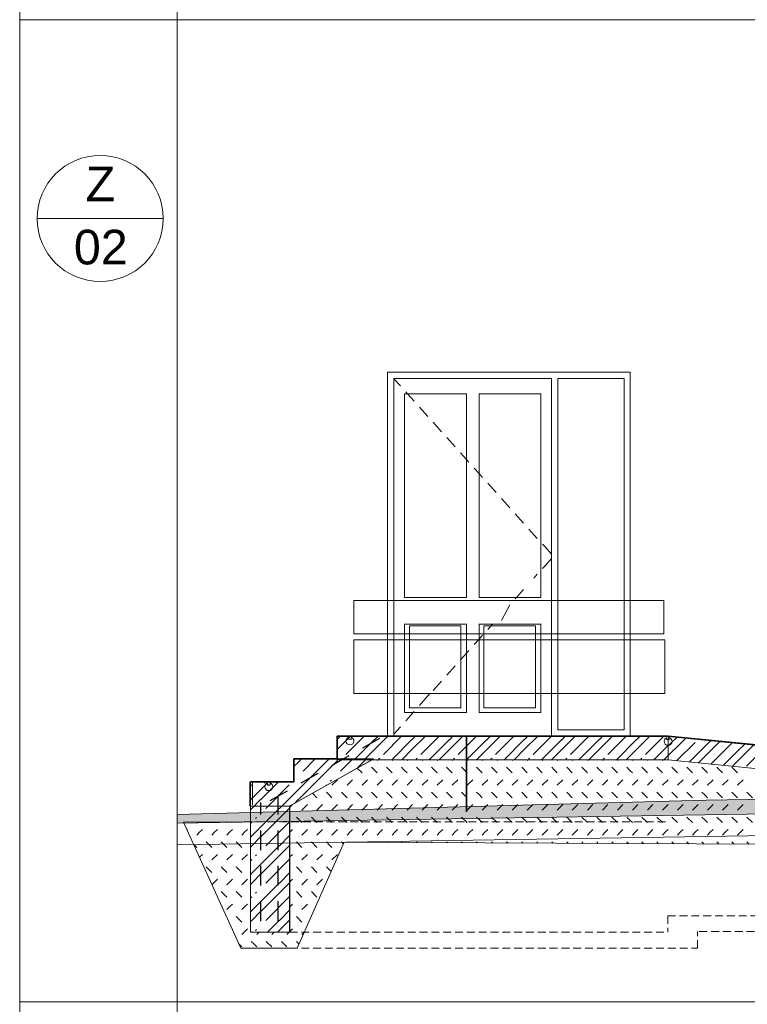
# Model space of a CAD drawing. Header units: millimetres. Extents: x 15381 to 191117, y -190522 to 367005.
# Tile 11 of 71: x 67117 to 71734, y -34551 to -28302. Entities that reach past the tile are written whole.
import ezdxf

# ---------------------------------------------------------------- set-up
doc = ezdxf.new("R2010")
doc.units = ezdxf.units.MM
doc.header["$MEASUREMENT"] = 0
doc.linetypes.add('čárkovaná 3', pattern=[75, 50, -25])
doc.linetypes.add('Čárkovaná M', pattern=[225, 125, -100])
for name, color, linetype in [('Konstrukce - nenosné', 7, 'Continuous'), ('Konstrukce - nosné', 7, 'Continuous'), ('Situace - terén', 7, 'Continuous'), ('TZB - VZT', 7, 'Continuous'), ('Výplně - Povrchové', 7, 'Continuous')]:
    doc.layers.add(name, color=color, linetype=linetype)
doc.styles.add('GENEROVANÝ_STYL_1', font='txt')

# ---------------------------------------------------------------- blocks, each defined once
blk = doc.blocks.new('*X4')
at = {"layer": 'Konstrukce - nenosné', "color": 7, "linetype": 'Continuous', "lineweight": 13}
for p, q in [((71252.9, -32889.5), (71287.7, -32854.8)), ((71316.2, -32889.5), (71345.1, -32860.6)), ((71232.3, -32910.2), (71252.9, -32889.5)), ((71232.3, -32972.7), (71315.4, -32889.5)), ((71287.3, -33004.8), (71402.6, -32889.5)), ((71434.6, -32945.4), (71490.4, -32889.5)), ((71434.6, -33007.9), (71552.9, -32889.5)), ((71490.4, -32889.5), (71503.5, -32876.5)), ((71503.1, -33026.5), (71639.5, -32890.1)), ((71553.7, -32889.5), (71561, -32882.3)), ((71672.1, -32945.4), (71719.3, -32898.2)), ((71672.1, -33007.9), (71776.1, -32903.9)), ((71727.9, -33039.2), (71855.3, -32911.8)), ((71909.6, -32945.4), (71935.2, -32919.8)), ((71909.6, -33007.9), (71991.9, -32925.5)), ((71366.5, -33012.7), (71434.6, -32944.7)), ((71582.3, -33034.4), (71672.1, -32944.7)), ((71798.1, -33056.1), (71909.6, -32944.7)), ((71965.4, -33039.2), (72071.1, -32933.5)), ((72013.9, -33077.8), (72147.1, -32944.7)), ((72147.1, -32945.4), (72151, -32941.5)), ((72147.1, -33007.9), (72207.8, -32947.2)), ((72202.9, -33039.2), (72287, -32955.2)), ((72229.7, -33099.5), (72366.1, -32963.1)), ((72384.6, -33007.9), (72423.6, -32968.9)), ((72440.4, -33039.2), (72502.8, -32976.8)), ((72445.5, -33121.2), (72582, -32984.8)), ((72622.1, -33007.9), (72639.4, -32990.5)), ((71424, -33018.5), (71434.6, -33007.9)), ((71639.8, -33040.2), (71672.1, -33007.9)), ((71855.6, -33061.9), (71909.6, -33007.9)), ((72071.4, -33083.6), (72147.1, -33007.9)), ((72287.2, -33105.3), (72384.6, -33007.9)), ((72503.7, -33126.3), (72622.1, -33007.9)), ((72677.9, -33039.2), (72718.6, -32998.5)), ((72677.9, -33126.3), (72797.8, -33006.4)), ((72741.2, -33126.3), (72855.3, -33012.2)), ((72915.4, -33039.2), (72934.4, -33020.2)), ((72915.4, -33126.3), (73013.6, -33028.1)), ((72978.7, -33126.3), (73071.1, -33033.9)), ((73152.9, -33126.3), (73229.4, -33049.8)), ((73216.2, -33126.3), (73286.9, -33055.6)), ((71935.5, -33069.1), (71942.5, -33062.1)), ((72173, -33069.1), (72180, -33062.1)), ((72410.5, -33069.1), (72417.5, -33062.1)), ((72648, -33069.1), (72655, -33062.1)), ((72885.5, -33069.1), (72892.5, -33062.1)), ((73123, -33069.1), (73130, -33062.1)), ((73360.5, -33069.1), (73366.1, -33063.5)), ((73390.4, -33126.3), (73445.3, -33071.5)), ((73453.7, -33126.3), (73502.7, -33077.2)), ((73627.9, -33126.3), (73661.1, -33093.1)), ((73691.2, -33126.3), (73718.6, -33098.9)), ((73865.4, -33126.3), (73876.9, -33114.8)), ((72502.3, -33126.9), (72502.9, -33126.3)), ((72581.5, -33134.9), (72590.1, -33126.3)), ((72661.3, -33142.9), (72677.9, -33126.3)), ((72718.1, -33148.6), (72740.4, -33126.3)), ((72797.3, -33156.5), (72827.6, -33126.3)), ((72877.2, -33164.6), (72915.4, -33126.3)), ((72933.9, -33170.3), (72977.9, -33126.3)), ((73013.1, -33178.2), (73065.1, -33126.3)), ((73092.3, -33186.2), (73097.1, -33181.4)), ((73097.1, -33182.2), (73152.9, -33126.3)), ((73149.8, -33192), (73215.4, -33126.3)), ((73228.9, -33199.9), (73302.6, -33126.3)), ((73308.1, -33207.9), (73334.6, -33181.4)), ((73334.6, -33182.2), (73390.4, -33126.3)), ((73365.6, -33213.7), (73452.9, -33126.3)), ((73444.7, -33221.6), (73540.1, -33126.3)), ((73523.9, -33229.6), (73572.1, -33181.4)), ((73572.1, -33182.2), (73627.9, -33126.3)), ((73581.4, -33235.4), (73690.4, -33126.3)), ((73660.5, -33243.3), (73777.6, -33126.3)), ((73739.7, -33251.3), (73809.6, -33181.4)), ((73809.6, -33182.2), (73865.4, -33126.3)), ((73809.6, -33244.7), (73927.9, -33126.3)), ((73876.3, -33265), (74012.9, -33128.5)), ((73928.7, -33126.3), (73934.4, -33120.6)), ((73955.5, -33273), (74047.1, -33181.4)), ((74047.1, -33182.2), (74092.7, -33136.5)), ((74047.1, -33244.7), (74149.5, -33142.2)), ((74102.9, -33275.9), (74228.7, -33150.1)), ((74175.8, -33290.1), (74231.7, -33234.3)), ((73797.2, -33257.1), (73809.6, -33244.7)), ((74001.6, -33290.1), (74047.1, -33244.7))]:
    blk.add_line(p, q, dxfattribs=at)
blk = doc.blocks.new('výplň_2_1', base_point=(0, 0))
at = {"layer": 'Konstrukce - nenosné', "color": 7, "linetype": 'Continuous', "lineweight": 13, "flags": 128}
blk.add_lwpolyline([(71232.3, -32999.2), (71232.3, -32849.2), (74231.7, -33150.4), (74231.7, -33290.1), (73979.3, -33290.1), (73979.3, -33275.4)], close=True, dxfattribs=at)
at = {"layer": 'Konstrukce - nenosné', "color": 7, "linetype": 'Continuous', "lineweight": 13}
blk.add_blockref('*X4', (0, 0), dxfattribs=at)
blk = doc.blocks.new('*X12')
at = {"layer": 'Konstrukce - nenosné', "color": 7, "linetype": 'Continuous', "lineweight": 13}
for p, q in [((69131.8, -32871.1), (69153.7, -32849.2)), ((69131.8, -32933.6), (69216.2, -32849.2)), ((69187, -32965.5), (69303.3, -32849.2)), ((69368.7, -32871.7), (69391.2, -32849.2)), ((69368.7, -32934.2), (69453.7, -32849.2)), ((69424.5, -32965.5), (69540.8, -32849.2)), ((69606.2, -32871.7), (69628.7, -32849.2)), ((69606.2, -32934.2), (69691.2, -32849.2)), ((69662, -32965.5), (69778.3, -32849.2)), ((69843.7, -32871.7), (69866.2, -32849.2)), ((69843.7, -32934.2), (69928.7, -32849.2)), ((69899.5, -32965.5), (70015.8, -32849.2)), ((70081.2, -32871.7), (70103.7, -32849.2)), ((70081.2, -32934.2), (70166.2, -32849.2)), ((70137, -32965.5), (70253.3, -32849.2)), ((70318.7, -32871.7), (70341.2, -32849.2)), ((70318.7, -32934.2), (70403.7, -32849.2)), ((70374.5, -32965.5), (70490.8, -32849.2)), ((70556.2, -32871.7), (70578.7, -32849.2)), ((70556.2, -32934.2), (70641.2, -32849.2)), ((70612, -32965.5), (70728.3, -32849.2)), ((70793.7, -32871.7), (70816.2, -32849.2)), ((70793.7, -32934.2), (70878.7, -32849.2)), ((70849.5, -32965.5), (70965.8, -32849.2)), ((71031.2, -32871.7), (71053.7, -32849.2)), ((71031.2, -32934.2), (71116.2, -32849.2)), ((71087, -32965.5), (71203.3, -32849.2)), ((69240.4, -32999.2), (69368.7, -32871)), ((69477.9, -32999.2), (69606.2, -32871)), ((69715.4, -32999.2), (69843.7, -32871)), ((69952.9, -32999.2), (70081.2, -32871)), ((70190.4, -32999.2), (70318.7, -32871)), ((70427.9, -32999.2), (70556.2, -32871)), ((70665.4, -32999.2), (70793.7, -32871)), ((70902.9, -32999.2), (71031.2, -32871)), ((71140.4, -32999.2), (71231.3, -32908.3)), ((69157.2, -32995.4), (69164.2, -32988.4)), ((69303.7, -32999.2), (69368.7, -32934.2)), ((69394.7, -32995.4), (69401.7, -32988.4)), ((69541.2, -32999.2), (69606.2, -32934.2)), ((69632.2, -32995.4), (69639.2, -32988.4)), ((69778.7, -32999.2), (69843.7, -32934.2)), ((69869.7, -32995.4), (69876.7, -32988.4)), ((70016.2, -32999.2), (70081.2, -32934.2)), ((70107.2, -32995.4), (70114.2, -32988.4)), ((70253.7, -32999.2), (70318.7, -32934.2)), ((70344.7, -32995.4), (70351.7, -32988.4)), ((70491.2, -32999.2), (70556.2, -32934.2)), ((70582.2, -32995.4), (70589.2, -32988.4)), ((70728.7, -32999.2), (70793.7, -32934.2)), ((70819.7, -32995.4), (70826.7, -32988.4)), ((70966.2, -32999.2), (71031.2, -32934.2)), ((71057.2, -32995.4), (71064.2, -32988.4)), ((71203.7, -32999.2), (71231.3, -32971.6))]:
    blk.add_line(p, q, dxfattribs=at)
blk = doc.blocks.new('výplň_4_1', base_point=(0, 0))
at = {"layer": 'Konstrukce - nenosné', "color": 7, "linetype": 'Continuous', "lineweight": 13, "flags": 128}
blk.add_lwpolyline([(69187, -32849.2), (69131.8, -32849.2), (69131.8, -32999.2), (71231.3, -32999.2), (71231.3, -32849.2), (69212, -32849.2)], close=True, dxfattribs=at)
at = {"layer": 'Konstrukce - nenosné', "color": 7, "linetype": 'Continuous', "lineweight": 13}
blk.add_blockref('*X12', (0, 0), dxfattribs=at)
blk = doc.blocks.new('*X44')
at = {"layer": 'Konstrukce - nenosné', "color": 7, "linetype": 'Continuous', "lineweight": 13}
for p, q in [((68883.5, -33015.6), (68856.8, -33042.2)), ((68905.5, -32994.2), (68883.5, -33016.3)), ((68992.6, -32994.2), (68915.5, -33071.4)), ((69079.8, -32994.2), (69002.6, -33071.4)), ((69121, -33015.6), (69065.1, -33071.4)), ((69143, -32994.2), (69121, -33016.3)), ((69230.1, -32994.2), (69153, -33071.4)), ((69317.3, -32994.2), (69260.1, -33051.4)), ((69001.8, -33071.4), (68883.5, -33189.8)), ((69065.1, -33071.4), (68883.5, -33253.1)), ((68590.1, -33158.5), (68581.8, -33166.9)), ((68696.5, -33139.2), (68646, -33189.8)), ((68759.8, -33139.2), (68646, -33253.1)), ((68827.6, -33158.5), (68678, -33308.2)), ((68857.5, -33128.6), (68856.8, -33129.4)), ((69065.1, -33158.5), (69060, -33163.6)), ((69095, -33128.6), (69088, -33135.7)), ((68646, -33189.8), (68581.8, -33254)), ((68883.5, -33189.8), (68765.1, -33308.2)), ((68646, -33252.3), (68590.1, -33308.2)), ((68831.8, -33304), (68827.6, -33308.2)), ((68883.5, -33252.3), (68859.9, -33275.9)), ((68590.1, -33308.2), (68581.8, -33316.5)), ((68620, -33365.4), (68613, -33372.4)), ((68764.3, -33308.2), (68646, -33426.6)), ((68827.6, -33308.2), (68646, -33489.8)), ((68590.1, -33395.3), (68581.8, -33403.6)), ((68646, -33426.6), (68581.8, -33490.7)), ((68827.6, -33395.3), (68678, -33544.9)), ((68646, -33489.1), (68590.1, -33544.9)), ((68831.8, -33478.2), (68765.1, -33544.9)), ((68590.1, -33544.9), (68581.8, -33553.2)), ((68764.3, -33544.9), (68646, -33663.3)), ((68827.6, -33544.9), (68646, -33726.6)), ((68831.8, -33540.7), (68827.6, -33544.9)), ((68620, -33602.1), (68613, -33609.2)), ((68590.1, -33632), (68581.8, -33640.4)), ((68646, -33663.3), (68581.8, -33727.5)), ((68827.6, -33632), (68678, -33781.7)), ((68646, -33725.8), (68590.1, -33781.7)), ((68831.8, -33715), (68765.1, -33781.7)), ((68590.1, -33781.7), (68581.8, -33790)), ((68764.3, -33781.7), (68646, -33900.1)), ((68827.6, -33781.7), (68646, -33963.3)), ((68831.8, -33777.5), (68827.6, -33781.7)), ((68590.1, -33868.8), (68581.8, -33877.1)), ((68620, -33838.9), (68613, -33845.9)), ((68827.6, -33868.8), (68678, -34018.4)), ((68646, -33900.1), (68581.8, -33964.2)), ((68646, -33962.6), (68590.1, -34018.4)), ((68831.8, -33951.7), (68765.1, -34018.4)), ((68590.1, -34018.4), (68581.8, -34026.7)), ((68764.3, -34018.4), (68688.9, -34093.9)), ((68827.6, -34018.4), (68752.2, -34093.9)), ((68831.8, -34014.2), (68827.6, -34018.4)), ((68620, -34075.6), (68613, -34082.7))]:
    blk.add_line(p, q, dxfattribs=at)
blk = doc.blocks.new('výplň_8_1', base_point=(0, 0))
at = {"layer": 'Konstrukce - nenosné', "color": 7, "linetype": 'Continuous', "lineweight": 13, "flags": 128}
blk.add_lwpolyline([(68581.8, -33139.2), (68581.8, -33292.9), (68581.8, -34093.9), (68831.8, -34093.9), (68831.8, -33291.6), (68854.6, -33278.8), (69104.6, -33138.6), (69172.8, -33100.4), (69362, -32994.2), (69131.8, -32994.2), (68856.8, -32994.2), (68856.8, -33139.2)], close=True, dxfattribs=at)
at = {"layer": 'Konstrukce - nenosné', "color": 7, "linetype": 'Continuous', "lineweight": 13}
blk.add_blockref('*X44', (0, 0), dxfattribs=at)
blk = doc.blocks.new('*X48')
at = {"layer": 'Výplně - Povrchové', "color": 7, "linetype": 'Continuous', "lineweight": 13}
for p, q in [((69289.3, -33082.4), (69258.9, -33052.1)), ((69384.6, -33082.4), (69349.2, -33047)), ((69384.6, -33003.5), (69388.8, -32999.2)), ((69479.9, -33082.4), (69444.5, -33047)), ((69479.9, -33003.5), (69484.1, -32999.2)), ((69557.5, -33064.7), (69539.8, -33047)), ((69575.2, -33003.5), (69579.4, -32999.2)), ((69670.5, -33082.4), (69635.1, -33047)), ((69670.5, -33003.5), (69674.7, -32999.2)), ((69765.8, -33082.4), (69730.4, -33047)), ((69765.8, -33003.5), (69770, -32999.2)), ((69861.1, -33082.4), (69825.7, -33047)), ((69861.1, -33003.5), (69865.3, -32999.2)), ((69956.4, -33082.4), (69921, -33047)), ((69956.4, -33003.5), (69960.6, -32999.2)), ((70034, -33064.7), (70016.3, -33047)), ((70051.7, -33003.5), (70055.9, -32999.2)), ((70147, -33082.4), (70111.6, -33047)), ((70147, -33003.5), (70151.2, -32999.2)), ((70242.3, -33082.4), (70206.9, -33047)), ((70242.3, -33003.5), (70246.5, -32999.2)), ((70337.6, -33082.4), (70302.2, -33047)), ((70337.6, -33003.5), (70341.8, -32999.2)), ((70432.9, -33082.4), (70397.5, -33047)), ((70432.9, -33003.5), (70437.1, -32999.2)), ((70510.5, -33064.7), (70492.8, -33047)), ((70528.2, -33003.5), (70532.4, -32999.2)), ((70623.5, -33082.4), (70588.1, -33047)), ((70623.5, -33003.5), (70627.7, -32999.2)), ((70718.8, -33082.4), (70683.4, -33047)), ((70718.8, -33003.5), (70723, -32999.2)), ((70814.1, -33082.4), (70778.7, -33047)), ((70814.1, -33003.5), (70818.3, -32999.2)), ((70909.4, -33082.4), (70874, -33047)), ((70909.4, -33003.5), (70913.6, -32999.2)), ((70987, -33064.7), (70969.3, -33047)), ((71004.7, -33003.5), (71008.9, -32999.2)), ((71100, -33082.4), (71064.6, -33047)), ((71100, -33003.5), (71104.2, -32999.2)), ((71195.3, -33082.4), (71159.9, -33047)), ((71195.3, -33003.5), (71199.5, -32999.2)), ((71290.6, -33082.4), (71255.2, -33047)), ((71385.9, -33082.4), (71350.5, -33047)), ((71463.5, -33064.7), (71445.8, -33047)), ((71576.5, -33082.4), (71541.1, -33047)), ((71671.8, -33082.4), (71636.4, -33047)), ((69575.2, -33082.4), (69557.5, -33064.7)), ((70051.7, -33082.4), (70034, -33064.7)), ((70528.2, -33082.4), (70510.5, -33064.7)), ((71004.7, -33082.4), (70987, -33064.7)), ((71481.2, -33082.4), (71463.5, -33064.7)), ((69098.7, -33161.3), (69134, -33126)), ((69194, -33161.3), (69229.3, -33126)), ((69289.3, -33161.3), (69324.6, -33126)), ((69384.6, -33161.3), (69419.9, -33126)), ((69479.9, -33161.3), (69515.2, -33126)), ((69575.2, -33161.3), (69610.5, -33126)), ((69670.5, -33161.3), (69705.8, -33126)), ((69765.8, -33161.3), (69801.1, -33126)), ((69861.1, -33161.3), (69896.4, -33126)), ((69956.4, -33161.3), (69991.7, -33126)), ((70051.7, -33161.3), (70087, -33126)), ((70147, -33161.3), (70182.3, -33126)), ((70242.3, -33161.3), (70277.6, -33126)), ((70337.6, -33161.3), (70372.9, -33126)), ((70432.9, -33161.3), (70468.2, -33126)), ((70528.2, -33161.3), (70563.5, -33126)), ((70623.5, -33161.3), (70658.8, -33126)), ((70718.8, -33161.3), (70754.1, -33126)), ((70814.1, -33161.3), (70849.4, -33126)), ((70909.4, -33161.3), (70944.7, -33126)), ((71004.7, -33161.3), (71040, -33126)), ((71100, -33161.3), (71135.3, -33126)), ((71195.3, -33161.3), (71230.6, -33126)), ((71290.6, -33161.3), (71325.9, -33126)), ((71385.9, -33161.3), (71421.2, -33126)), ((71481.2, -33161.3), (71516.5, -33126)), ((71576.5, -33161.3), (71611.8, -33126)), ((71671.8, -33161.3), (71707.1, -33126)), ((69003.4, -33240.2), (68974.7, -33211.5)), ((69081, -33222.6), (69063.3, -33204.9)), ((69098.7, -33240.2), (69081, -33222.6)), ((69194, -33240.2), (69158.6, -33204.9)), ((69289.3, -33240.2), (69253.9, -33204.9)), ((69384.6, -33240.2), (69349.2, -33204.9)), ((69479.9, -33240.2), (69444.5, -33204.9)), ((69557.5, -33222.6), (69539.8, -33204.9)), ((69575.2, -33240.2), (69557.5, -33222.6)), ((69670.5, -33240.2), (69635.1, -33204.9)), ((69765.8, -33240.2), (69730.4, -33204.9)), ((69861.1, -33240.2), (69825.7, -33204.9)), ((69956.4, -33240.2), (69921, -33204.9)), ((70034, -33222.6), (70016.3, -33204.9)), ((70051.7, -33240.2), (70034, -33222.6)), ((70147, -33240.2), (70111.6, -33204.9)), ((70242.3, -33240.2), (70206.9, -33204.9)), ((70337.6, -33240.2), (70302.2, -33204.9)), ((70432.9, -33240.2), (70397.5, -33204.9)), ((70510.5, -33222.6), (70492.8, -33204.9)), ((70528.2, -33240.2), (70510.5, -33222.6)), ((70623.5, -33240.2), (70588.1, -33204.9)), ((70718.8, -33240.2), (70683.4, -33204.9)), ((70814.1, -33240.2), (70778.7, -33204.9)), ((70909.4, -33240.2), (70874, -33204.9)), ((70987, -33222.6), (70969.3, -33204.9)), ((71004.7, -33240.2), (70987, -33222.6)), ((71100, -33240.2), (71064.6, -33204.9)), ((71195.3, -33240.2), (71159.9, -33204.9)), ((71290.6, -33240.2), (71255.2, -33204.9)), ((71385.9, -33240.2), (71350.5, -33204.9)), ((71463.5, -33222.6), (71445.8, -33204.9)), ((71481.2, -33240.2), (71463.5, -33222.6)), ((71576.5, -33240.2), (71541.1, -33204.9)), ((71671.8, -33240.2), (71636.4, -33204.9)), ((71767.1, -33240.2), (71731.7, -33204.9)), ((68829.6, -33302.3), (68848.1, -33283.8)), ((68908.1, -33319.2), (68943.4, -33283.8)), ((69003.4, -33319.2), (69038.7, -33283.8)), ((69098.7, -33319.2), (69134, -33283.8)), ((69194, -33319.2), (69229.3, -33283.8)), ((69289.3, -33319.2), (69324.6, -33283.8)), ((69384.6, -33319.2), (69419.9, -33283.8)), ((69479.9, -33319.2), (69515.2, -33283.8)), ((69575.2, -33319.2), (69610.5, -33283.8)), ((69670.5, -33319.2), (69705.8, -33283.8)), ((69765.8, -33319.2), (69801.1, -33283.8)), ((69861.1, -33319.2), (69896.4, -33283.8)), ((69956.4, -33319.2), (69991.7, -33283.8)), ((70051.7, -33319.2), (70087, -33283.8)), ((70147, -33319.2), (70182.3, -33283.8)), ((70242.3, -33319.2), (70277.6, -33283.8)), ((70337.6, -33319.2), (70372.9, -33283.8)), ((70432.9, -33319.2), (70468.2, -33283.8)), ((70528.2, -33319.2), (70563.5, -33283.8)), ((70623.5, -33319.2), (70658.8, -33283.8)), ((70718.8, -33319.2), (70754.1, -33283.8)), ((70814.1, -33319.2), (70849.4, -33283.8)), ((70909.4, -33319.2), (70944.7, -33283.8)), ((71004.7, -33319.2), (71040, -33283.8)), ((71100, -33319.2), (71135.3, -33283.8)), ((71195.3, -33319.2), (71230.6, -33283.8)), ((71290.6, -33319.2), (71325.9, -33283.8)), ((71385.9, -33319.2), (71421.2, -33283.8)), ((71481.2, -33319.2), (71516.5, -33283.8)), ((71576.5, -33319.2), (71611.8, -33283.8)), ((71671.8, -33319.2), (71707.1, -33283.8)), ((68908.1, -33398.1), (68872.7, -33362.7)), ((69003.4, -33398.1), (68968, -33362.7)), ((69081, -33380.4), (69063.3, -33362.7)), ((69194, -33398.1), (69158.6, -33362.7)), ((69289.3, -33398.1), (69253.9, -33362.7)), ((69384.6, -33398.1), (69349.2, -33362.7)), ((69479.9, -33398.1), (69444.5, -33362.7)), ((69557.5, -33380.4), (69539.8, -33362.7)), ((69670.5, -33398.1), (69635.1, -33362.7)), ((69765.8, -33398.1), (69730.4, -33362.7)), ((69861.1, -33398.1), (69825.7, -33362.7)), ((69956.4, -33398.1), (69921, -33362.7)), ((70034, -33380.4), (70016.3, -33362.7)), ((70147, -33398.1), (70111.6, -33362.7)), ((70242.3, -33398.1), (70206.9, -33362.7)), ((70337.6, -33398.1), (70302.2, -33362.7)), ((70432.9, -33398.1), (70397.5, -33362.7)), ((70510.5, -33380.4), (70492.8, -33362.7)), ((70623.5, -33398.1), (70588.1, -33362.7)), ((70718.8, -33398.1), (70683.4, -33362.7)), ((70814.1, -33398.1), (70778.7, -33362.7)), ((70909.4, -33398.1), (70874, -33362.7)), ((70987, -33380.4), (70969.3, -33362.7)), ((71100, -33398.1), (71064.6, -33362.7)), ((71195.3, -33398.1), (71159.9, -33362.7)), ((71290.6, -33398.1), (71255.2, -33362.7)), ((71385.9, -33398.1), (71350.5, -33362.7)), ((71463.5, -33380.4), (71445.8, -33362.7)), ((71576.5, -33398.1), (71541.1, -33362.7)), ((71671.8, -33398.1), (71636.4, -33362.7)), ((71767.1, -33398.1), (71731.7, -33362.7)), ((68241, -33398.1), (68237.8, -33394.9)), ((68336.3, -33398.1), (68332.7, -33394.5)), ((68431.6, -33398.1), (68427.6, -33394.1)), ((68526.9, -33398.1), (68522.5, -33393.6)), ((69098.7, -33398.1), (69081, -33380.4)), ((69575.2, -33398.1), (69557.5, -33380.4)), ((70051.7, -33398.1), (70034, -33380.4)), ((70528.2, -33398.1), (70510.5, -33380.4)), ((71004.7, -33398.1), (70987, -33380.4)), ((71481.2, -33398.1), (71463.5, -33380.4)), ((68178.6, -33444.1), (68181, -33441.6)), ((68241, -33477), (68258.7, -33459.3)), ((68258.7, -33459.3), (68276.3, -33441.6)), ((68336.3, -33477), (68354, -33459.3)), ((68354, -33459.3), (68371.6, -33441.6)), ((68431.6, -33477), (68449.3, -33459.3)), ((68449.3, -33459.3), (68466.9, -33441.6)), ((68526.9, -33477), (68544.6, -33459.3)), ((68544.6, -33459.3), (68562.2, -33441.6)), ((68829.6, -33460.2), (68830.5, -33459.3)), ((68830.5, -33459.3), (68848.1, -33441.6)), ((68908.1, -33477), (68925.8, -33459.3)), ((68925.8, -33459.3), (68943.4, -33441.6)), ((69003.4, -33477), (69021.1, -33459.3)), ((69021.1, -33459.3), (69038.7, -33441.6)), ((69098.7, -33477), (69116.4, -33459.3)), ((69116.4, -33459.3), (69134, -33441.6)), ((69194, -33477), (69211.7, -33459.3)), ((69211.7, -33459.3), (69229.3, -33441.6)), ((69289.3, -33477), (69307, -33459.3)), ((69307, -33459.3), (69324.6, -33441.6)), ((69384.6, -33477), (69402.3, -33459.3)), ((69402.3, -33459.3), (69419.9, -33441.6)), ((69479.9, -33477), (69497.6, -33459.3)), ((69497.6, -33459.3), (69515.2, -33441.6)), ((69575.2, -33477), (69592.9, -33459.3)), ((69592.9, -33459.3), (69610.5, -33441.6)), ((69670.5, -33477), (69688.2, -33459.3)), ((69688.2, -33459.3), (69705.8, -33441.6)), ((69765.8, -33477), (69783.5, -33459.3)), ((69783.5, -33459.3), (69801.1, -33441.6)), ((69861.1, -33477), (69878.8, -33459.3)), ((69878.8, -33459.3), (69896.4, -33441.6)), ((69956.4, -33477), (69974.1, -33459.3)), ((69974.1, -33459.3), (69991.7, -33441.6)), ((70051.7, -33477), (70069.4, -33459.3)), ((70069.4, -33459.3), (70087, -33441.6)), ((70147, -33477), (70164.7, -33459.3)), ((70164.7, -33459.3), (70182.3, -33441.6)), ((70242.3, -33477), (70260, -33459.3)), ((70260, -33459.3), (70277.6, -33441.6)), ((70337.6, -33477), (70355.3, -33459.3)), ((70355.3, -33459.3), (70372.9, -33441.6)), ((70432.9, -33477), (70450.6, -33459.3)), ((70450.6, -33459.3), (70468.2, -33441.6)), ((70528.2, -33477), (70545.9, -33459.3)), ((70545.9, -33459.3), (70563.5, -33441.6)), ((70623.5, -33477), (70641.2, -33459.3)), ((70641.2, -33459.3), (70658.8, -33441.6)), ((70718.8, -33477), (70736.5, -33459.3)), ((70736.5, -33459.3), (70754.1, -33441.6)), ((70814.1, -33477), (70831.8, -33459.3)), ((70831.8, -33459.3), (70849.4, -33441.6)), ((70909.4, -33477), (70927.1, -33459.3)), ((70927.1, -33459.3), (70944.7, -33441.6)), ((71004.7, -33477), (71022.4, -33459.3)), ((71022.4, -33459.3), (71040, -33441.6)), ((71100, -33477), (71117.7, -33459.3)), ((71117.7, -33459.3), (71135.3, -33441.6)), ((71195.3, -33477), (71213, -33459.3)), ((71213, -33459.3), (71230.6, -33441.6)), ((71290.6, -33477), (71308.3, -33459.3)), ((71308.3, -33459.3), (71325.9, -33441.6)), ((71385.9, -33477), (71403.6, -33459.3)), ((71403.6, -33459.3), (71421.2, -33441.6)), ((71481.2, -33477), (71498.9, -33459.3)), ((71498.9, -33459.3), (71516.5, -33441.6)), ((71576.5, -33477), (71594.2, -33459.3)), ((71594.2, -33459.3), (71611.8, -33441.6)), ((71671.8, -33477), (71689.5, -33459.3)), ((71689.5, -33459.3), (71707.1, -33441.6)), ((68241, -33555.9), (68219.8, -33534.7)), ((68336.3, -33555.9), (68300.9, -33520.5)), ((68431.6, -33555.9), (68396.2, -33520.5)), ((68526.9, -33555.9), (68491.5, -33520.5)), ((68908.1, -33555.9), (68872.7, -33520.5)), ((69003.4, -33555.9), (68968, -33520.5)), ((69081, -33538.2), (69063.3, -33520.5)), ((69098.7, -33555.9), (69081, -33538.2)), ((69170.6, -33532.6), (69158.6, -33520.5)), ((69256.5, -33523.1), (69253.9, -33520.5)), ((69352.2, -33523.5), (69349.2, -33520.5)), ((69447.9, -33524), (69444.5, -33520.5)), ((69543.7, -33524.4), (69539.8, -33520.5)), ((69639.4, -33524.8), (69635.1, -33520.5)), ((69735.1, -33525.3), (69730.4, -33520.5)), ((69830.9, -33525.7), (69825.7, -33520.5)), ((69926.6, -33526.1), (69921, -33520.5)), ((70022.3, -33526.6), (70016.3, -33520.5)), ((70118.1, -33527), (70111.6, -33520.5)), ((70213.8, -33527.4), (70206.9, -33520.5)), ((70309.6, -33527.9), (70302.2, -33520.5)), ((70405.3, -33528.3), (70397.5, -33520.5)), ((70501, -33528.7), (70492.8, -33520.5)), ((70596.8, -33529.2), (70588.1, -33520.5)), ((70692.5, -33529.6), (70683.4, -33520.5)), ((70788.2, -33530), (70778.7, -33520.5)), ((70884, -33530.5), (70874, -33520.5)), ((70979.7, -33530.9), (70969.3, -33520.5)), ((71075.4, -33531.3), (71064.6, -33520.5)), ((71171.2, -33531.8), (71159.9, -33520.5)), ((71266.9, -33532.2), (71255.2, -33520.5)), ((71362.6, -33532.6), (71350.5, -33520.5)), ((71458.4, -33533.1), (71445.8, -33520.5)), ((71554.1, -33533.5), (71541.1, -33520.5)), ((71649.8, -33533.9), (71636.4, -33520.5)), ((71745.6, -33534.4), (71731.7, -33520.5)), ((68257.7, -33618.1), (68276.3, -33599.5)), ((68336.3, -33634.8), (68371.6, -33599.5)), ((68431.6, -33634.8), (68466.9, -33599.5)), ((68526.9, -33634.8), (68562.2, -33599.5)), ((68829.6, -33618), (68848.1, -33599.5)), ((68908.1, -33634.8), (68943.4, -33599.5)), ((69003.4, -33634.8), (69038.7, -33599.5)), ((69098.7, -33634.8), (69134, -33599.5)), ((68336.3, -33713.7), (68300.9, -33678.4)), ((68431.6, -33713.7), (68396.2, -33678.4)), ((68526.9, -33713.7), (68491.5, -33678.4)), ((68908.1, -33713.7), (68872.7, -33678.4)), ((69003.4, -33713.7), (68968, -33678.4)), ((69081, -33696.1), (69063.3, -33678.4)), ((69092.9, -33708), (69081, -33696.1)), ((68336.9, -33792.1), (68371.6, -33757.3)), ((68431.6, -33792.7), (68466.9, -33757.3)), ((68526.9, -33792.7), (68562.2, -33757.3)), ((68829.6, -33775.8), (68848.1, -33757.3)), ((68908.1, -33792.7), (68943.4, -33757.3)), ((69003.4, -33792.7), (69038.7, -33757.3)), ((68431.6, -33871.6), (68396.2, -33836.2)), ((68526.9, -33871.6), (68491.5, -33836.2)), ((68908.1, -33871.6), (68872.7, -33836.2)), ((69003.4, -33871.6), (68968, -33836.2)), ((68449.3, -33932.8), (68466.9, -33915.1)), ((68544.6, -33932.8), (68562.2, -33915.1)), ((68830.5, -33932.8), (68848.1, -33915.1)), ((68925.8, -33932.8), (68943.4, -33915.1)), ((68431.6, -33950.5), (68449.3, -33932.8)), ((68526.9, -33950.5), (68544.6, -33932.8)), ((68829.6, -33933.7), (68830.5, -33932.8)), ((68908.1, -33950.5), (68925.8, -33932.8)), ((68526.9, -34029.4), (68491.5, -33994)), ((68908.1, -34029.4), (68872.7, -33994)), ((68465.3, -34074.6), (68466.9, -34073)), ((68526.9, -34108.3), (68562.2, -34073)), ((68622.2, -34108.3), (68636.6, -34093.9)), ((68717.5, -34108.3), (68731.9, -34093.9)), ((68812.8, -34108.3), (68827.2, -34093.9)), ((68829.6, -34091.5), (68848.1, -34073)), ((68908.1, -34108.3), (68921.3, -34095.1)), ((68526.9, -34187.2), (68508, -34168.4)), ((68604.5, -34169.6), (68586.8, -34151.9)), ((68622.2, -34187.2), (68604.5, -34169.6)), ((68717.5, -34187.2), (68682.1, -34151.9)), ((68812.8, -34187.2), (68777.4, -34151.9)), ((68888.9, -34168.1), (68872.7, -34151.9))]:
    blk.add_line(p, q, dxfattribs=at)
blk = doc.blocks.new('výplň_10_1', base_point=(0, 0))
at = {"layer": 'Výplně - Povrchové', "color": 1, "linetype": 'Continuous', "lineweight": 13, "flags": 128}
blk.add_lwpolyline([(68156.4, -33395.2), (68519.6, -34193.9), (68877.5, -34193.9), (69175, -33522.7), (73646.8, -33543), (73879.3, -34090.1), (74341.3, -34090.1), (74690.5, -33297.4), (74229.3, -33299.5), (74229.3, -33990.1), (73979.3, -33990.1), (73979.3, -33525.4), (73979.3, -33275.4), (71232.3, -32999.2), (69353.1, -32999.2), (68829.6, -33292.9), (68829.6, -33528.1), (68829.6, -34093.9), (68581.8, -34093.9), (68581.8, -33393.4)], close=True, dxfattribs=at)
at = {"layer": 'Výplně - Povrchové', "color": 7, "linetype": 'Continuous', "lineweight": 13}
blk.add_blockref('*X48', (0, 0), dxfattribs=at)

msp = doc.modelspace()

# ---------------------------------------------------------------- hatches: boundary and pattern name
at = {"layer": 'Situace - terén', "linetype": 'Continuous', "lineweight": 0}
msp.add_hatch(color=255, dxfattribs=at).paths.add_polyline_path([(71473.3, -33254.9), (68117.4, -33347), (68117.4, -33400.7), (74810.3, -33295.5), (74810.3, -33185.4), (74230.8, -33187.9), (74231.7, -33290.1), (73979.3, -33290.1), (73430.2, -33224.2), (73198.5, -33227.9), (73197.9, -33227.8)])

# ---------------------------------------------------------------- linework, layer by layer
at = {"color": 7, "linetype": 'Continuous', "lineweight": 20}
for p, q in [((67117.4, -19571.8), (67117.4, -47271.8)), ((68117.4, -22071.8), (68117.4, -28303.9)), ((67117.4, -28303.9), (86117.4, -28303.9)), ((68117.4, -28303.9), (68117.4, -47271.8)), ((67228, -29563.9), (68028, -29563.9)), ((67117.4, -34536), (86117.4, -34536))]:
    msp.add_line(p, q, dxfattribs=at)
at = {"color": 1, "linetype": 'Continuous', "lineweight": 18}
for p, q in [((69236.7, -31988.9), (71205.1, -31988.9)), ((69236.7, -32199.5), (69236.7, -31988.9)), ((71205.1, -31988.9), (71205.1, -32199.5)), ((71205.1, -32199.5), (69236.7, -32199.5)), ((69237, -32577.7), (69237, -32238.9)), ((69237, -32238.9), (71210, -32238.9)), ((71210, -32238.9), (71210, -32577.7)), ((71210, -32577.7), (69237, -32577.7))]:
    msp.add_line(p, q, dxfattribs=at)
at = {"color": 8, "linetype": 'Continuous', "lineweight": 13}
msp.add_line((68829.6, -33292.9), (68579.6, -33292.9), dxfattribs=at)
at = {"color": 7, "linetype": 'Continuous', "lineweight": 20}
msp.add_circle((67628, -29563.9), 400, dxfattribs=at)
at = {"layer": 'Konstrukce - nenosné', "color": 1, "linetype": 'Continuous', "lineweight": 18}
for p, q in [((69131.8, -32849.2), (69187, -32849.2)), ((69131.8, -33019.2), (69131.8, -32849.2)), ((69212, -32849.2), (71229.1, -32849.2)), ((71229.1, -32849.2), (71229.5, -32849.2))]:
    msp.add_line(p, q, dxfattribs=at)
at = {"layer": 'Konstrukce - nenosné', "color": 5, "linetype": 'Continuous', "lineweight": 35}
for p, q in [((68579.6, -33292.9), (68579.6, -33139.2)), ((68668, -33144.2), (68671.9, -33144.2))]:
    msp.add_line(p, q, dxfattribs=at)
at = {"layer": 'Konstrukce - nosné', "color": 7, "linetype": 'Continuous', "lineweight": 13}
for p, q in [((69451.5, -30579.2), (69451.5, -30539.2)), ((69451.5, -30539.2), (70990.1, -30539.2)), ((70990.1, -30539.2), (70990, -32849.2)), ((69451.5, -31848.6), (69451.5, -30579.2)), ((69491.5, -30579.2), (69491.5, -31848.5)), ((70491.5, -30579.2), (69491.5, -30579.2)), ((69491.7, -30579.2), (69491.7, -31848.5)), ((69491.7, -30580.6), (69533.1, -30626.8)), ((70491.5, -31846), (70491.5, -30579.2)), ((70531.5, -30579.2), (70531.5, -31845.9)), ((70531.5, -31845.9), (70531.5, -30579.2)), ((70951.5, -30579.2), (70531.5, -30579.2)), ((70951.5, -31844.8), (70951.5, -30579.2)), ((69559.7, -30677.2), (69559.7, -31848.4)), ((69559.7, -31848.4), (69559.7, -30677.2)), ((69559.7, -30677.2), (69951.7, -30677.2)), ((69566.5, -30664), (69578.4, -30677.2)), ((69578.4, -30677.2), (69620, -30723.5)), ((69951.7, -30677.2), (69951.7, -31847.3)), ((70031.7, -30677.2), (70031.7, -31847.1)), ((70031.7, -31847.1), (70031.7, -30677.2)), ((70031.7, -30677.2), (70423.7, -30677.2)), ((70423.7, -30677.2), (70423.7, -31846.1)), ((69653.4, -30760.7), (69706.8, -30820.3)), ((69740.2, -30857.5), (69793.6, -30917)), ((69827, -30954.3), (69880.4, -31013.8)), ((69913.8, -31051), (69951.7, -31093.2)), ((69951.7, -31093.2), (69967.3, -31110.5)), ((70000.7, -31147.8), (70031.7, -31182.3)), ((70031.7, -31182.3), (70054.1, -31207.3)), ((70087.5, -31244.5), (70140.9, -31304)), ((70174.3, -31341.3), (70227.8, -31400.8)), ((70261.2, -31438), (70314.6, -31497.5)), ((70348, -31534.8), (70401.4, -31594.3)), ((70434.8, -31631.5), (70450.3, -31648.7)), ((70450.3, -31648.7), (70491.5, -31694.7)), ((70450.3, -31767.8), (70491.5, -31721.8)), ((70434.8, -31785), (70450.3, -31767.8)), ((69451.5, -32138.6), (69451.5, -31848.6)), ((69491.5, -31848.5), (69491.5, -32138.5)), ((69491.7, -31848.5), (69491.7, -32138.5)), ((69559.7, -31848.4), (69559.7, -31969.2)), ((69559.7, -31969.2), (69559.7, -31848.4)), ((69951.7, -31847.3), (69951.7, -31969.2)), ((70031.7, -31847.1), (70031.7, -31969.2)), ((70031.7, -31969.2), (70031.7, -31847.1)), ((70379.9, -31846.2), (70401.4, -31822.2)), ((70423.7, -31846.1), (70423.7, -31969.2)), ((70491.5, -32136), (70491.5, -31846)), ((70531.5, -31845.9), (70531.5, -32135.9)), ((70531.5, -32135.9), (70531.5, -31845.9)), ((70951.5, -32134.8), (70951.5, -31844.8)), ((70269.5, -31969.2), (70314.6, -31919)), ((69951.7, -31969.2), (69559.7, -31969.2)), ((70423.7, -31969.2), (70031.7, -31969.2)), ((70261.2, -31978.5), (70269.5, -31969.2)), ((70174.3, -32115.2), (70227.8, -32015.7)), ((69451.5, -32583.6), (69451.5, -32138.6)), ((69491.5, -32138.5), (69491.5, -32583.5)), ((69491.7, -32138.5), (69491.7, -32583.5)), ((69559.7, -32138.4), (69559.7, -32583.4)), ((69559.7, -32583.4), (69559.7, -32138.4)), ((69559.7, -32138.4), (69951.7, -32138.4)), ((69915.7, -32149.2), (69589.7, -32149.2)), ((69589.7, -32149.2), (69589.7, -32583.3)), ((69915.7, -32582.4), (69915.7, -32149.2)), ((69915.7, -32149.2), (69915.7, -32582.4)), ((69951.7, -32137.3), (69951.7, -32582.3)), ((70031.7, -32137.1), (70031.7, -32582.1)), ((70031.7, -32582.1), (70031.7, -32137.1)), ((70031.7, -32138.4), (70423.7, -32138.4)), ((70390.7, -32149.2), (70061.7, -32149.2)), ((70061.7, -32149.2), (70061.7, -32582.1)), ((70087.5, -32172), (70119, -32136.9)), ((70390.7, -32581.2), (70390.7, -32149.2)), ((70390.7, -32149.2), (70390.7, -32581.2)), ((70423.7, -32136.1), (70423.7, -32581.1)), ((70491.5, -32581), (70491.5, -32136)), ((70531.5, -32135.9), (70531.5, -32580.9)), ((70531.5, -32580.9), (70531.5, -32135.9)), ((70951.5, -32579.8), (70951.5, -32134.8)), ((70000.7, -32268.7), (70031.7, -32234.2)), ((70031.7, -32234.2), (70054.1, -32209.2)), ((69951.7, -32323.3), (69967.3, -32306)), ((69913.8, -32365.5), (69951.7, -32323.3)), ((69827, -32462.2), (69880.4, -32402.7)), ((69740.2, -32559), (69793.6, -32499.5)), ((69451.5, -32849.2), (69451.5, -32583.6)), ((69491.5, -32583.5), (69491.5, -32849.2)), ((69491.7, -32583.5), (69491.7, -32849.2)), ((69559.7, -32583.4), (69559.7, -32699.2)), ((69559.7, -32699.2), (69559.7, -32583.4)), ((69589.7, -32583.3), (69589.7, -32669.2)), ((69653.4, -32655.7), (69718.8, -32577.7)), ((69915.7, -32669.2), (69915.7, -32582.4)), ((69915.7, -32582.4), (69915.7, -32669.2)), ((69951.7, -32582.3), (69951.7, -32699.2)), ((70031.7, -32582.1), (70031.7, -32699.2)), ((70031.7, -32699.2), (70031.7, -32582.1)), ((70061.7, -32582.1), (70061.7, -32669.2)), ((70390.7, -32669.2), (70390.7, -32581.2)), ((70390.7, -32581.2), (70390.7, -32669.2)), ((70423.7, -32581.1), (70423.7, -32699.2)), ((70491.5, -32849.2), (70491.5, -32581)), ((70531.5, -32580.9), (70531.5, -32809.2)), ((70531.5, -32809.2), (70531.5, -32580.9)), ((70951.5, -32809.2), (70951.5, -32579.8)), ((69589.7, -32669.2), (69915.7, -32669.2)), ((70061.7, -32669.2), (70390.7, -32669.2)), ((69951.7, -32699.2), (69559.7, -32699.2)), ((69566.5, -32752.5), (69614.3, -32699.2)), ((69614.3, -32699.2), (69620, -32693)), ((70423.7, -32699.2), (70031.7, -32699.2)), ((69491.7, -32835.9), (69533.1, -32789.7)), ((70531.5, -32809.2), (70951.5, -32809.2))]:
    msp.add_line(p, q, dxfattribs=at)
at = {"layer": 'Situace - terén', "color": 1, "linetype": 'Čárkovaná M', "lineweight": 25}
for p, q in [((68706.9, -33257.4), (69438.6, -32841.4)), ((68757.9, -34022.6), (68757.9, -33228.4)), ((68647.2, -34022.6), (68647.2, -33270.1))]:
    msp.add_line(p, q, dxfattribs=at)
at = {"layer": 'Situace - terén', "color": 7, "linetype": 'Continuous', "lineweight": 13}
for p, q in [((68705.7, -33160.2), (68688.6, -33160.2)), ((74810.3, -33434.2), (68117.4, -33539.3))]:
    msp.add_line(p, q, dxfattribs=at)
at = {"layer": 'Situace - terén', "color": 7, "linetype": 'čárkovaná 3', "lineweight": 13}
for p, q in [((68538.8, -33393.9), (71229.1, -33393.9)), ((71229.1, -33990.1), (74470.8, -33990.1)), ((71229.1, -33990.1), (71229.1, -34093.9)), ((68829.6, -34093.9), (71229.1, -34093.9)), ((71418.3, -34193.9), (71418.3, -34090.1)), ((73879.3, -34090.1), (71418.3, -34090.1)), ((68829.6, -34193.9), (71418.3, -34193.9))]:
    msp.add_line(p, q, dxfattribs=at)
at = {"layer": 'Situace - terén', "color": 8, "linetype": 'Continuous', "lineweight": 13, "flags": 128}
msp.add_lwpolyline([(71473.3, -33254.9), (68117.4, -33347), (68117.4, -33400.7), (74810.3, -33295.5), (74810.3, -33185.4), (74230.8, -33187.9), (74231.7, -33290.1), (73979.3, -33290.1), (73430.2, -33224.2), (73198.5, -33227.9), (73197.9, -33227.8)], close=True, dxfattribs=at)
at = {"layer": 'TZB - VZT', "color": 5, "linetype": 'Continuous', "lineweight": 35}
for p, q in [((71232.3, -32849.2), (69131.8, -32849.2)), ((69131.8, -32849.2), (69131.8, -32994.2)), ((74231.7, -33150.3), (71232.3, -32849.2)), ((69131.8, -32994.2), (68856.8, -32994.2)), ((68856.8, -32994.2), (68856.8, -33139.2)), ((68856.8, -33139.2), (68581.8, -33139.2))]:
    msp.add_line(p, q, dxfattribs=at)
at = {"layer": 'TZB - VZT', "color": 7, "linetype": 'Continuous', "lineweight": 25}
for p, q in [((71232.3, -32849.2), (69131.8, -32849.2)), ((69131.8, -32849.2), (69131.8, -32994.2)), ((74231.7, -33150.3), (71232.3, -32849.2)), ((69131.8, -32994.2), (68856.8, -32994.2)), ((68856.8, -32994.2), (68856.8, -33139.2)), ((68856.8, -33139.2), (68581.8, -33139.2))]:
    msp.add_line(p, q, dxfattribs=at)
at = {"layer": 'TZB - VZT', "color": 7, "linetype": 'Continuous', "lineweight": 35}
for p, q in [((69951.8, -32849.2), (69951.8, -33329.2)), ((68856.8, -32994.2), (68856.8, -33139.2))]:
    msp.add_line(p, q, dxfattribs=at)
at = {"layer": 'TZB - VZT', "color": 253, "linetype": 'Continuous', "lineweight": 13, "true_color": 0xaaaaaa}
msp.add_line((68593.6, -33139.2), (68593.6, -33284.2), dxfattribs=at)
at = {"layer": 'Výplně - Povrchové', "color": 7, "linetype": 'Continuous', "lineweight": 13, "flags": 128}
for points in [[(69220.4, -32856.6), (69220.4, -32870.4), (69216.2, -32869.9), (69211.9, -32869.3), (69207.5, -32868.8), (69203.3, -32868.3), (69203.3, -32857.1, 0.306784), (69187.6, -32880.3, 1), (69237.6, -32880.3, 0.32376)], [(71239, -32858.8), (71239, -32872.6), (71234.8, -32872.1), (71230.4, -32871.6), (71226.1, -32871.1), (71221.9, -32870.6), (71221.9, -32859.4, 0.306784), (71206.2, -32882.6, 1), (71256.2, -32882.6, 0.32376)], [(68705.7, -33146.4), (68705.7, -33160.2), (68701.5, -33159.7), (68697.1, -33159.2), (68692.8, -33158.7), (68688.6, -33158.2), (68688.6, -33147, 0.306784), (68672.9, -33170.2, 1), (68722.9, -33170.2, 0.32376)]]:
    msp.add_lwpolyline(points, format="xyb", close=True, dxfattribs=at)

# ---------------------------------------------------------------- block references
at = {"layer": 'Konstrukce - nenosné', "color": 7, "linetype": 'Continuous', "lineweight": 13}
for name in ['výplň_4_1', 'výplň_2_1', 'výplň_8_1']:
    msp.add_blockref(name, (0, 0), dxfattribs=at)
at = {"layer": 'Výplně - Povrchové', "color": 7, "linetype": 'Continuous', "lineweight": 13}
msp.add_blockref('výplň_10_1', (0, 0), dxfattribs=at)

# ---------------------------------------------------------------- texts
at = {"color": 7, "linetype": 'Continuous', "lineweight": 20, "char_height": 220, "attachment_point": 7, "style": 'GENEROVANÝ_STYL_1'}
for s, insert in [('\\A1;{\\pql;\\fArial|b0|i0|c238|p38;Z}', (67535.4, -29455.1)), ('\\A1;{\\pql;\\fArial|b0|i0|c238|p38;02}', (67461, -29858.6))]:
    msp.add_mtext(s, dxfattribs=dict(at, insert=insert))

doc.saveas('drawing.dxf')
